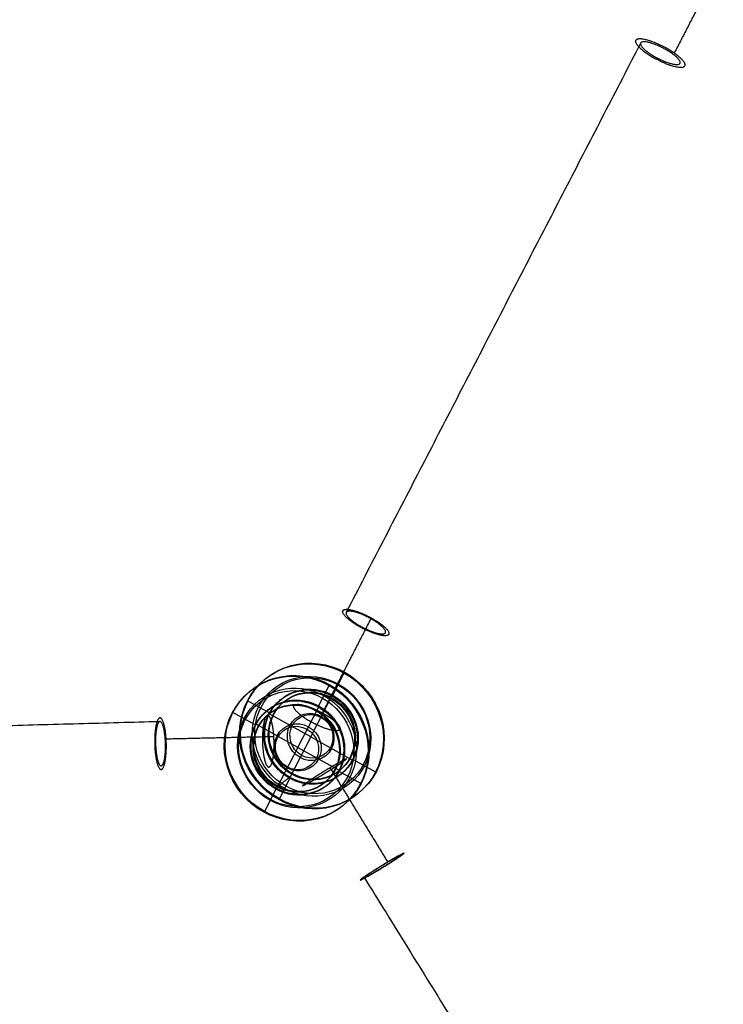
# Model space of a CAD drawing. Header units: millimetres. Extents: x 68659 to 70107, y -15520 to -14401.
# Tile 11 of 40: x 68962 to 69153, y -15253 to -14986. Entities that reach past the tile are written whole.
import ezdxf

# ---------------------------------------------------------------- set-up
doc = ezdxf.new("R2010")
doc.units = ezdxf.units.MM
doc.header["$MEASUREMENT"] = 0
doc.layers.add('Default', color=7, linetype='Continuous', true_color=0x000000)

msp = doc.modelspace()

# ---------------------------------------------------------------- linework, layer by layer
at = {"layer": 'Default'}
for p, q in [((69047.31, -15169.06, 1817.63), (69050.41, -15163.04, 1819.44)), ((69043.38, -15172.22, 1834.91), (69046.48, -15166.21, 1836.72)), ((69041.34, -15180.4, 1815.24), (69047.09, -15169.23, 1818.59)), ((69047.09, -15169.23, 1818.59), (69047.31, -15169.06, 1817.63)), ((69030.25, -15173.97, 1812.86), (69024.16, -15170.61, 1812.09)), ((69026.32, -15177.13, 1830.14), (69020.23, -15173.77, 1829.37)), ((69030.03, -15174.15, 1813.82), (69030.25, -15173.97, 1812.86)), ((69041.34, -15180.4, 1815.24), (69030.03, -15174.15, 1813.82)), ((69037.85, -15183.21, 1830.6), (69043.6, -15172.04, 1833.95)), ((69043.6, -15172.04, 1833.95), (69043.38, -15172.22, 1834.91)), ((69026.54, -15176.96, 1829.18), (69026.32, -15177.13, 1830.14)), ((69037.85, -15183.21, 1830.6), (69026.54, -15176.96, 1829.18)), ((69041.34, -15180.4, 1815.24), (69035.59, -15191.57, 1811.89)), ((69041.34, -15180.4, 1815.24), (69052.65, -15186.65, 1816.67)), ((69037.85, -15183.21, 1830.6), (69032.1, -15194.38, 1827.25)), ((69037.85, -15183.21, 1830.6), (69049.16, -15189.46, 1832.03)), ((69052.65, -15186.65, 1816.67), (69052.87, -15186.48, 1815.71)), ((69052.87, -15186.48, 1815.71), (69058.96, -15189.84, 1816.48)), ((69049.16, -15189.46, 1832.03), (69048.94, -15189.64, 1832.99)), ((69048.94, -15189.64, 1832.99), (69055.03, -15193, 1833.76)), ((69035.81, -15191.39, 1810.93), (69032.71, -15197.41, 1809.13)), ((69035.59, -15191.57, 1811.89), (69035.81, -15191.39, 1810.93)), ((69031.88, -15194.55, 1828.21), (69028.78, -15200.57, 1826.41)), ((69032.1, -15194.38, 1827.25), (69031.88, -15194.55, 1828.21))]:
    msp.add_line(p, q, dxfattribs=at)
at = {"layer": 'Default', "extrusion": (-0.11795, -0.22905, 0.966242)}
for points in [[(68331.03, 17988.48), (68331.03, 17980.48)], [(68328.75, 17988.48), (68328.75, 17980.48)], [(68330.91, 17980.48), (68330.91, 17968.48)], [(68328.87, 17980.48), (68328.87, 17968.48)], [(68330.91, 17956.48), (68330.91, 17968.48)], [(68328.87, 17956.48), (68328.87, 17968.48)], [(68331.03, 17948.48), (68331.03, 17956.48)], [(68328.75, 17948.48), (68328.75, 17956.48)]]:
    msp.add_lwpolyline(points, dxfattribs=at)
at = {"layer": 'Default', "extrusion": (-0.038906, 0.984465, 0.171216)}
for points in [[(-68397.77, 4853.57), (-68397.99, 4852.59)], [(-68393.72, 4871.11), (-68393.49, 4872.08)], [(-68371.24, 4847.44), (-68371.47, 4846.47)], [(-68394.18, 4851.71), (-68393.96, 4852.69)], [(-68367.19, 4864.98), (-68366.97, 4865.96)], [(-68378.27, 4848.04), (-68378.04, 4849.01)], [(-68389.69, 4871.2), (-68389.91, 4870.23)], [(-68373.77, 4867.53), (-68374, 4866.55)], [(-68398.68, 4852.75), (-68398.45, 4853.72)], [(-68382.76, 4849.08), (-68382.54, 4850.05)], [(-68394.18, 4872.24), (-68394.4, 4871.26)], [(-68405.25, 4855.29), (-68405.48, 4854.32)], [(-68401.2, 4872.83), (-68400.98, 4873.81)], [(-68378.26, 4868.56), (-68378.49, 4867.59)], [(-68378.73, 4849.17), (-68378.95, 4848.2)], [(-68374.68, 4866.71), (-68374.46, 4867.69)]]:
    msp.add_lwpolyline(points, dxfattribs=at)
at = {"layer": 'Default', "extrusion": (-0.096028, 0.053082, 0.993962)}
for points in [[(-20116.15, 67538.09), (-20116.15, 67546.09)], [(-20110.96, 67538.09), (-20110.96, 67546.09)], [(-20115.89, 67546.09), (-20115.89, 67558.09)], [(-20111.22, 67546.09), (-20111.22, 67558.09)], [(-20115.89, 67570.09), (-20115.89, 67558.09)], [(-20111.22, 67570.09), (-20111.22, 67558.09)], [(-20116.15, 67578.09), (-20116.15, 67570.09)], [(-20110.96, 67578.09), (-20110.96, 67570.09)]]:
    msp.add_lwpolyline(points, dxfattribs=at)
at = {"layer": 'Default', "extrusion": (-0.218144, -0.175581, 0.959992)}
for centre, radius in [((55115.49, 43002.84, -10653.93), 20), ((55115.49, 43002.84, -10654.43), 20), ((55115.49, 43002.84, -10654.93), 20), ((55115.49, 43002.84, -10635.93), 20), ((55115.49, 43002.84, -10634.93), 20), ((55115.49, 43002.84, -10635.43), 20), ((55115.49, 43002.84, -10653.93), 16.5), ((55115.49, 43002.84, -10654.93), 16), ((55115.49, 43002.84, -10635.93), 16.5), ((55115.49, 43002.84, -10634.93), 16), ((55115.49, 43002.84, -10652.93), 13), ((55115.49, 43002.84, -10653.43), 13), ((55115.49, 43002.84, -10653.93), 13), ((55115.49, 43002.84, -10635.93), 13), ((55115.49, 43002.84, -10636.43), 13), ((55115.49, 43002.84, -10636.93), 13), ((55115.49, 43002.84, -10653.93), 12), ((55115.49, 43002.84, -10654.43), 12), ((55115.49, 43002.84, -10654.93), 12), ((55115.49, 43002.84, -10634.93), 12), ((55115.49, 43002.84, -10635.43), 12), ((55115.49, 43002.84, -10635.93), 12), ((55115.49, 43002.84, -10652.93), 6.5), ((55115.49, 43002.84, -10653.93), 6), ((55115.49, 43002.84, -10636.93), 6.5), ((55115.49, 43002.84, -10635.93), 6)]:
    msp.add_circle(centre, radius, dxfattribs=at)
at = {"layer": 'Default'}
for points in [[(69153.28, -14969.14, 1880.33), (69146.62, -14982.01, 1876.46), (69139.96, -14994.88, 1872.59)], [(69130.89, -14992.09, 1878.94), (69090.94, -15069.33, 1855.73), (69050.99, -15146.56, 1832.52)], [(69044.56, -15173.89, 1818.2), (69051.19, -15161.01, 1822.06), (69057.83, -15148.12, 1825.93)], [(69000.29, -15176.25, 1814.66), (68912.65, -15178.64, 1794.3), (68825.02, -15181.04, 1773.93)], [(69031.35, -15180.33, 1814.02), (69016.74, -15180.65, 1810.64), (69002.13, -15180.98, 1807.27)], [(69046.6, -15188.76, 1815.95), (69054.42, -15201.55, 1815.39), (69062.24, -15214.34, 1814.83)], [(69035.4, -15191.46, 1811.87), (69033.66, -15192.87, 1819.55), (69031.91, -15194.27, 1827.23)], [(69055.86, -15218.49, 1819.58), (69103.18, -15294.97, 1816.35), (69150.5, -15371.46, 1813.12)]]:
    msp.add_open_spline(points, degree=2, dxfattribs=at)
for points, knots in [([(69139.96, -14994.88, 1872.59), (69145.53, -14998.73, 1875.82), (69141.77, -14998.73, 1882.31), (69138, -14998.73, 1888.8), (69132.43, -14994.88, 1885.57), (69126.87, -14991.03, 1882.34), (69130.63, -14991.03, 1875.85), (69134.4, -14991.03, 1869.36), (69139.96, -14994.88, 1872.59)], [0, 0, 0, 11.780972, 11.780972, 23.561945, 23.561945, 35.342917, 35.342917, 47.12389, 47.12389, 47.12389]), ([(69130.89, -14992.09, 1878.94), (69131.72, -14990.78, 1873.15), (69137.03, -14993.57, 1873.28), (69142.35, -14996.36, 1873.42), (69141.51, -14997.67, 1879.22), (69140.67, -14998.98, 1885.01), (69135.36, -14996.19, 1884.87), (69130.05, -14993.4, 1884.74), (69130.89, -14992.09, 1878.94)], [0, 0, 0, 7.853982, 7.853982, 15.707963, 15.707963, 23.561945, 23.561945, 31.415927, 31.415927, 31.415927]), ([(69057.83, -15148.12, 1825.93), (69051.73, -15144.75, 1825.16), (69050.2, -15145.98, 1831.89), (69048.67, -15147.21, 1838.61), (69054.77, -15150.58, 1839.38), (69060.87, -15153.95, 1840.15), (69062.4, -15152.72, 1833.42), (69063.92, -15151.49, 1826.7), (69057.83, -15148.12, 1825.93)], [0, 0, 0, 11.780972, 11.780972, 23.561945, 23.561945, 35.342917, 35.342917, 47.12389, 47.12389, 47.12389]), ([(69050.99, -15146.56, 1832.52), (69051.82, -15145.25, 1826.72), (69057.13, -15148.04, 1826.86), (69062.45, -15150.83, 1827), (69061.61, -15152.14, 1832.79), (69060.77, -15153.45, 1838.59), (69055.46, -15150.66, 1838.45), (69050.15, -15147.87, 1838.31), (69050.99, -15146.56, 1832.52)], [0, 0, 0, 7.853982, 7.853982, 15.707963, 15.707963, 23.561945, 23.561945, 31.415927, 31.415927, 31.415927]), ([(69035.4, -15191.46, 1811.87), (69046.62, -15197.9, 1813.24), (69052.55, -15186.84, 1816.61), (69058.49, -15175.77, 1819.99), (69047.28, -15169.34, 1818.62), (69036.06, -15162.9, 1817.25), (69030.13, -15173.97, 1813.87), (69024.19, -15185.03, 1810.5), (69035.4, -15191.46, 1811.87)], [0, 0, 0, 20.420352, 20.420352, 40.840704, 40.840704, 61.261057, 61.261057, 81.681409, 81.681409, 81.681409]), ([(69031.91, -15194.27, 1827.23), (69043.13, -15200.71, 1828.6), (69049.06, -15189.65, 1831.97), (69055, -15178.58, 1835.35), (69043.79, -15172.15, 1833.98), (69032.57, -15165.71, 1832.61), (69026.64, -15176.78, 1829.23), (69020.7, -15187.84, 1825.86), (69031.91, -15194.27, 1827.23)], [0, 0, 0, 20.420352, 20.420352, 40.840704, 40.840704, 61.261057, 61.261057, 81.681409, 81.681409, 81.681409]), ([(69044.56, -15173.89, 1818.2), (69038.46, -15170.52, 1817.43), (69036.93, -15171.75, 1824.16), (69035.4, -15172.98, 1830.89), (69041.5, -15176.35, 1831.65), (69047.6, -15179.72, 1832.42), (69049.12, -15178.49, 1825.69), (69050.65, -15177.26, 1818.97), (69044.56, -15173.89, 1818.2)], [0, 0, 0, 11.780972, 11.780972, 23.561945, 23.561945, 35.342917, 35.342917, 47.12389, 47.12389, 47.12389]), ([(69031.35, -15180.33, 1814.02), (69031.78, -15187.23, 1812.86), (69030.25, -15188.46, 1819.59), (69028.72, -15189.69, 1826.31), (69028.3, -15182.79, 1827.48), (69027.88, -15175.9, 1828.65), (69029.4, -15174.66, 1821.92), (69030.93, -15173.43, 1815.19), (69031.35, -15180.33, 1814.02)], [0, 0, 0, 11.780972, 11.780972, 23.561945, 23.561945, 35.342917, 35.342917, 47.12389, 47.12389, 47.12389]), ([(69002.13, -15180.98, 1807.27), (69002.55, -15187.87, 1806.1), (69001.03, -15189.1, 1812.83), (68999.5, -15190.34, 1819.56), (68999.07, -15183.44, 1820.72), (68998.65, -15176.54, 1821.89), (69000.18, -15175.31, 1815.16), (69001.71, -15174.08, 1808.43), (69002.13, -15180.98, 1807.27)], [0, 0, 0, 11.780972, 11.780972, 23.561945, 23.561945, 35.342917, 35.342917, 47.12389, 47.12389, 47.12389]), ([(69000.29, -15176.25, 1814.66), (69001.62, -15175.53, 1808.86), (69001.93, -15181.48, 1808.19), (69002.25, -15187.44, 1807.52), (69000.92, -15188.16, 1813.32), (68999.59, -15188.89, 1819.13), (68999.27, -15182.93, 1819.8), (68998.96, -15176.98, 1820.47), (69000.29, -15176.25, 1814.66)], [0, 0, 0, 7.853982, 7.853982, 15.707963, 15.707963, 23.561945, 23.561945, 31.415927, 31.415927, 31.415927]), ([(69046.6, -15188.76, 1815.95), (69052.38, -15185.31, 1817.89), (69050.85, -15186.54, 1824.62), (69049.32, -15187.77, 1831.35), (69043.54, -15191.22, 1829.4), (69037.76, -15194.68, 1827.46), (69039.29, -15193.45, 1820.73), (69040.82, -15192.22, 1814), (69046.6, -15188.76, 1815.95)], [0, 0, 0, 11.780972, 11.780972, 23.561945, 23.561945, 35.342917, 35.342917, 47.12389, 47.12389, 47.12389]), ([(69062.24, -15214.34, 1814.83), (69068.02, -15210.89, 1816.78), (69066.49, -15212.12, 1823.51), (69064.96, -15213.35, 1830.23), (69059.18, -15216.8, 1828.29), (69053.4, -15220.25, 1826.34), (69054.93, -15219.02, 1819.61), (69056.46, -15217.79, 1812.89), (69062.24, -15214.34, 1814.83)], [0, 0, 0, 11.780972, 11.780972, 23.561945, 23.561945, 35.342917, 35.342917, 47.12389, 47.12389, 47.12389]), ([(69055.86, -15218.49, 1819.58), (69057.44, -15217.27, 1813.92), (69062.29, -15214.35, 1815.9), (69067.14, -15211.43, 1817.89), (69065.56, -15212.65, 1823.54), (69063.98, -15213.87, 1829.2), (69059.13, -15216.79, 1827.22), (69054.28, -15219.7, 1825.24), (69055.86, -15218.49, 1819.58)], [0, 0, 0, 7.853982, 7.853982, 15.707963, 15.707963, 23.561945, 23.561945, 31.415927, 31.415927, 31.415927])]:
    msp.add_rational_spline(points, [1, 0.707106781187, 1, 0.707106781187, 1, 0.707106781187, 1, 0.707106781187, 1], degree=2, knots=knots, dxfattribs=at)

doc.saveas('drawing.dxf')
